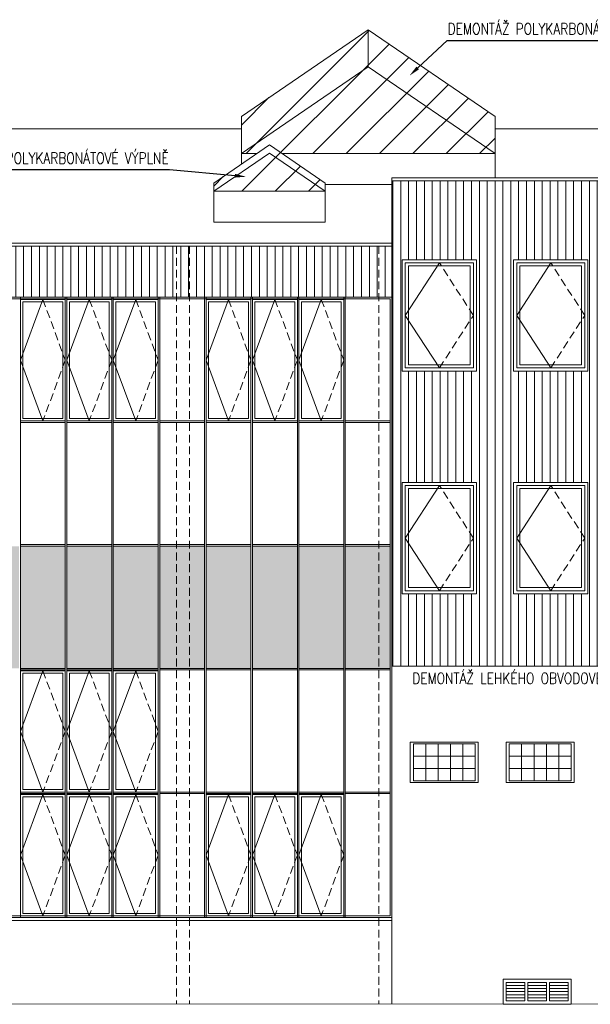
# Model space of a CAD drawing. Header units: millimetres. Extents: x -485339 to 286898, y -1189934 to 1602269.
# Tile 174 of 230: x -76517 to -67295, y -547485 to -531570. Entities that reach past the tile are written whole.
import ezdxf
from ezdxf import colors
from ezdxf.entities.mleader import LeaderData, LeaderLine
from ezdxf.math import Vec2, Vec3

# ---------------------------------------------------------------- set-up
doc = ezdxf.new("R2010")
doc.units = ezdxf.units.MM
doc.header["$LTSCALE"] = 10
doc.linetypes.add('DASHED', pattern=[19.05, 12.7, -6.35])
doc.linetypes.add('ČÁRKOVANÁ', pattern=[19.05, 12.7, -6.35])
for name, color, linetype, lineweight, true_color in [('BOUR_OBV.PLÁŠT', 7, 'Continuous', 18, 0x4ccd32), ('BOUR_OKNA', 7, 'Continuous', 18, 0x4ccd32), ('BOUR_ŠRAFY', 7, 'Continuous', 18, 0x4ccd32), ('BOURÁNÍ_POPIS', 7, 'Continuous', 18, 0x4ccd32)]:
    doc.layers.add(name, color=color, linetype=linetype, lineweight=lineweight, true_color=true_color)
for name, color, linetype, lineweight in [('St__otvory_dveře', 40, 'Continuous', 18), ('St_otvory_okna', 40, 'Continuous', 18), ('St_sloupy_opláštění_pohled', 25, 'ČÁRKOVANÁ', 18), ('St_čáry_obrys', 5, 'Continuous', 35), ('St_čáry_plné', 250, 'Continuous', 18), ('St_šrafy', 250, 'Continuous', 18)]:
    doc.layers.add(name, color=color, linetype=linetype, lineweight=lineweight)
doc.styles.get("Standard").update_dxf_attribs({"font": 'simplex.shx', "width": 0.8})
pattern_1 = [(90, (0, 160416.98), (-127, 8e-15), [])]

# ---------------------------------------------------------------- blocks, each defined once
blk = doc.blocks.new('G$C234DA3A5')
at = {"layer": 'St_otvory_okna', "color": 0}
for points in [[(0, 0), (1200, 0), (1200, 1800), (0, 1800)], [(50, 50), (1150, 50), (1150, 1750), (50, 1750)], [(100, 100), (1100, 100), (1100, 1700), (100, 1700)]]:
    blk.add_lwpolyline(points, close=True, dxfattribs=at)
blk.add_lwpolyline([(600, 50), (50, 900), (600, 1750)], dxfattribs=at)
at = {"layer": 'St_otvory_okna', "color": 0, "linetype": 'ČÁRKOVANÁ'}
blk.add_lwpolyline([(600, 50), (1150, 900), (600, 1750)], dxfattribs=at)
blk = doc.blocks.new('*U3863')
at = {"layer": 'St_otvory_okna'}
blk.add_lwpolyline([(-100, -100), (100, -100), (100, 100), (-100, 100)], close=True, dxfattribs=at)
blk = doc.blocks.new('*U3864')
at = {"layer": 'St_otvory_okna'}
for p in [(0, 400), (200, 400), (400, 400), (600, 400), (800, 400), (0, 200), (200, 200), (400, 200), (600, 200), (800, 200), (0, 0), (200, 0), (400, 0), (600, 0), (800, 0)]:
    blk.add_blockref('*U3863', p, dxfattribs=at)
blk = doc.blocks.new('*U3866')
at = {"layer": 'St_otvory_okna'}
blk.add_lwpolyline([(-100, -100), (100, -100), (100, 100), (-100, 100)], close=True, dxfattribs=at)
blk = doc.blocks.new('*U3865')
at = {"layer": 'St_otvory_okna'}
for p in [(0, 400), (200, 400), (400, 400), (600, 400), (800, 400), (0, 200), (200, 200), (400, 200), (600, 200), (800, 200), (0, 0), (200, 0), (400, 0), (600, 0), (800, 0)]:
    blk.add_blockref('*U3866', p, dxfattribs=at)
blk = doc.blocks.new('G$CCE6EB1B3')
at = {"layer": 'St__otvory_dveře', "color": 0}
for points in [[(-550, -400), (550, -400), (550, 0), (-550, 0)], [(-500, -350), (-200, -350), (-200, -50), (-500, -50)], [(-150, -350), (150, -350), (150, -50), (-150, -50)], [(200, -350), (500, -350), (500, -50), (200, -50)]]:
    blk.add_lwpolyline(points, close=True, dxfattribs=at)
for points in [[(-500, -100), (-200, -100)], [(-500, -150), (-200, -150)], [(-150, -100), (150, -100)], [(-150, -150), (150, -150)], [(200, -100), (500, -100)], [(200, -150), (500, -150)], [(-500, -200), (-200, -200)], [(-500, -250), (-200, -250)], [(-500, -300), (-200, -300)], [(-150, -200), (150, -200)], [(-150, -250), (150, -250)], [(-150, -300), (150, -300)], [(200, -200), (500, -200)], [(200, -250), (500, -250)], [(200, -300), (500, -300)]]:
    blk.add_lwpolyline(points, dxfattribs=at)
blk = doc.blocks.new('*U3875')
at = {"layer": 'St_sloupy_opláštění_pohled'}
for points in [[(-105, 6125), (-105, -6125)], [(105, 6125), (105, -6125)]]:
    blk.add_lwpolyline(points, dxfattribs=at)
blk = doc.blocks.new('*U3876')
at = {"layer": 'St_šrafy'}
blk.add_blockref('*U3875', (0, 0), dxfattribs=at)
blk = doc.blocks.new('G$CE9516F89')
at = {"layer": 'St_otvory_okna', "color": 0}
for points in [[(0, 0), (725, 0), (725, 1962.5), (0, 1962.5)], [(40, 40), (685, 40), (685, 1922.5), (40, 1922.5)]]:
    blk.add_lwpolyline(points, close=True, dxfattribs=at)
blk.add_lwpolyline([(362.5, 1962.5), (0, 981.25), (362.5, 0)], dxfattribs=at)
at = {"layer": 'St_otvory_okna', "color": 0, "linetype": 'ČÁRKOVANÁ'}
blk.add_lwpolyline([(362.5, 1962.5), (725, 981.25), (362.5, 0)], dxfattribs=at)

msp = doc.modelspace()

# ---------------------------------------------------------------- hatches: boundary and pattern name
at = {"layer": 'BOUR_ŠRAFY', "linetype": 'DASHED'}
h = msp.add_hatch(dxfattribs=at)
h.set_pattern_fill('ANSI31', color=256, scale=120)
h.set_pattern_definition([(45, (60000, 0), (-269.40768, 269.40768), [])])
h.paths.add_polyline_path([(-73379.9, -534344.2), (-71579.9, -534344.2), (-71579.9, -534210.5), (-72276.3, -533734.7), (-69192.9, -533734.7), (-68834.2, -533734.7), (-68834.2, -533133.5), (-70884.2, -531733.1), (-72934.2, -533133.5), (-72934.2, -533734.7), (-72683.4, -533734.7), (-73379.9, -534210.5)])
at = {"layer": 'BOUR_ŠRAFY'}
h = msp.add_hatch(dxfattribs=at)
h.set_pattern_fill('ANSI31', color=256, scale=40, angle=45)
h.set_pattern_definition(pattern_1)
h.paths.add_polyline_path([(-70504.9, -534175.2), (-70504.9, -539094.9), (-70504.9, -542020.2), (-59724.9, -542020.2), (-59724.9, -534175.2)])
h.paths.add_polyline_path([(-64934.9, -537250.2), (-64934.9, -535450.2), (-63734.9, -535450.2), (-63734.9, -537250.2)], flags=16)
h.paths.add_polyline_path([(-64934.9, -540850.2), (-64934.9, -539050.2), (-63734.9, -539050.2), (-63734.9, -540850.2)], flags=16)
h.paths.add_polyline_path([(-66734.9, -537250.2), (-66734.9, -535450.2), (-65534.9, -535450.2), (-65534.9, -537250.2)], flags=16)
h.paths.add_polyline_path([(-66734.9, -540850.2), (-66734.9, -539050.2), (-65534.9, -539050.2), (-65534.9, -540850.2)], flags=16)
h.paths.add_polyline_path([(-68534.9, -537250.2), (-68534.9, -535450.2), (-67334.9, -535450.2), (-67334.9, -537250.2)], flags=16)
h.paths.add_polyline_path([(-68534.9, -540850.2), (-68534.9, -539050.2), (-67334.9, -539050.2), (-67334.9, -540850.2)], flags=16)
h.paths.add_polyline_path([(-70334.9, -537250.2), (-70334.9, -535450.2), (-69134.9, -535450.2), (-69134.9, -537250.2)], flags=16)
h.paths.add_polyline_path([(-70334.9, -540850.2), (-70334.9, -539050.2), (-69134.9, -539050.2), (-69134.9, -540850.2)], flags=16)
h = msp.add_hatch(dxfattribs=at)
h.set_pattern_fill('ANSI31', color=256, scale=40, angle=45)
h.set_pattern_definition(pattern_1)
h.paths.add_polyline_path([(-105754.9, -536055.2), (-105029.9, -536055.2), (-105004.9, -536055.2), (-104279.9, -536055.2), (-104254.9, -536055.2), (-103529.9, -536055.2), (-103504.9, -536055.2), (-102779.9, -536055.2), (-102754.9, -536055.2), (-102029.9, -536055.2), (-102004.9, -536055.2), (-101279.9, -536055.2), (-101254.9, -536055.2), (-100529.9, -536055.2), (-100504.9, -536055.2), (-99779.9, -536055.2), (-99754.9, -536055.2), (-99029.9, -536055.2), (-99004.9, -536055.2), (-98279.9, -536055.2), (-98254.9, -536055.2), (-97529.9, -536055.2), (-97504.9, -536055.2), (-96779.9, -536055.2), (-96754.9, -536055.2), (-96029.9, -536055.2), (-96004.9, -536055.2), (-95279.9, -536055.2), (-95254.9, -536055.2), (-94529.9, -536055.2), (-94504.9, -536055.2), (-93779.9, -536055.2), (-93754.9, -536055.2), (-93029.9, -536055.2), (-93004.9, -536055.2), (-92279.9, -536055.2), (-92254.9, -536055.2), (-91529.9, -536055.2), (-91504.9, -536055.2), (-90779.9, -536055.2), (-90754.9, -536055.2), (-90029.9, -536055.2), (-90004.9, -536055.2), (-89279.9, -536055.2), (-89254.9, -536055.2), (-88529.9, -536055.2), (-88504.9, -536055.2), (-87779.9, -536055.2), (-87754.9, -536055.2), (-87029.9, -536055.2), (-87004.9, -536055.2), (-86279.9, -536055.2), (-86254.9, -536055.2), (-85529.9, -536055.2), (-85504.9, -536055.2), (-84779.9, -536055.2), (-84754.9, -536055.2), (-84029.9, -536055.2), (-84004.9, -536055.2), (-83279.9, -536055.2), (-83254.9, -536055.2), (-82529.9, -536055.2), (-82504.9, -536055.2), (-81779.9, -536055.2), (-81754.9, -536055.2), (-81029.9, -536055.2), (-81004.9, -536055.2), (-80279.9, -536055.2), (-80254.9, -536055.2), (-79529.9, -536055.2), (-79504.9, -536055.2), (-78779.9, -536055.2), (-78754.9, -536055.2), (-78029.9, -536055.2), (-78004.9, -536055.2), (-77279.9, -536055.2), (-77254.9, -536055.2), (-76529.9, -536055.2), (-76504.9, -536055.2), (-75779.9, -536055.2), (-75754.9, -536055.2), (-75029.9, -536055.2), (-75004.9, -536055.2), (-74279.9, -536055.2), (-74254.9, -536055.2), (-73529.9, -536055.2), (-73504.9, -536055.2), (-72779.9, -536055.2), (-72754.9, -536055.2), (-72029.9, -536055.2), (-72004.9, -536055.2), (-71279.9, -536055.2), (-71254.9, -536055.2), (-70529.9, -536055.2), (-70504.9, -536055.2), (-70504.9, -535230.1), (-140279.9, -535230.1), (-140279.9, -536055.2), (-140254.9, -536055.2), (-139529.9, -536055.2), (-139504.9, -536055.2), (-138779.9, -536055.2), (-138754.9, -536055.2), (-138029.9, -536055.2), (-138004.9, -536055.2), (-137279.9, -536055.2), (-137254.9, -536055.2), (-136529.9, -536055.2), (-136504.9, -536055.2), (-135779.9, -536055.2), (-135754.9, -536055.2), (-135029.9, -536055.2), (-135004.9, -536055.2), (-134279.9, -536055.2), (-134254.9, -536055.2), (-133529.9, -536055.2), (-133504.9, -536055.2), (-132779.9, -536055.2), (-132754.9, -536055.2), (-132029.9, -536055.2), (-132004.9, -536055.2), (-131279.9, -536055.2), (-131254.9, -536055.2), (-130529.9, -536055.2), (-130504.9, -536055.2), (-129779.9, -536055.2), (-129754.9, -536055.2), (-129029.9, -536055.2), (-129004.9, -536055.2), (-128279.9, -536055.2), (-128254.9, -536055.2), (-127529.9, -536055.2), (-127504.9, -536055.2), (-126779.9, -536055.2), (-126754.9, -536055.2), (-126029.9, -536055.2), (-126004.9, -536055.2), (-125279.9, -536055.2), (-125254.9, -536055.2), (-124529.9, -536055.2), (-124504.9, -536055.2), (-123779.9, -536055.2), (-123754.9, -536055.2), (-123029.9, -536055.2), (-123004.9, -536055.2), (-122279.9, -536055.2), (-122254.9, -536055.2), (-121529.9, -536055.2), (-121504.9, -536055.2), (-120779.9, -536055.2), (-120754.9, -536055.2), (-120029.9, -536055.2), (-120004.9, -536055.2), (-119279.9, -536055.2), (-119254.9, -536055.2), (-118529.9, -536055.2), (-118504.9, -536055.2), (-117779.9, -536055.2), (-117754.9, -536055.2), (-117029.9, -536055.2), (-117004.9, -536055.2), (-116279.9, -536055.2), (-116254.9, -536055.2), (-115529.9, -536055.2), (-115504.9, -536055.2), (-114779.9, -536055.2), (-114754.9, -536055.2), (-114029.9, -536055.2), (-114004.9, -536055.2), (-113279.9, -536055.2), (-113254.9, -536055.2), (-112529.9, -536055.2), (-112504.9, -536055.2), (-111779.9, -536055.2), (-111754.9, -536055.2), (-111029.9, -536055.2), (-111004.9, -536055.2), (-110279.9, -536055.2), (-110254.9, -536055.2), (-109529.9, -536055.2), (-109504.9, -536055.2), (-108779.9, -536055.2), (-108754.9, -536055.2), (-108029.9, -536055.2), (-108004.9, -536055.2), (-107279.9, -536055.2), (-107254.9, -536055.2), (-106529.9, -536055.2), (-106504.9, -536055.2), (-105779.9, -536055.2)])
at = {"layer": 'St_otvory_okna'}
h = msp.add_hatch(color=254, dxfattribs=at)
h.dxf.hatch_style = 1
h.paths.add_polyline_path([(-139504.9, -542055.2), (-138779.9, -542055.2), (-138779.9, -540080.2), (-139504.9, -540080.2)])
h.paths.add_polyline_path([(-138029.9, -540080.2), (-138754.9, -540080.2), (-138754.9, -542055.2), (-138029.9, -542055.2)])
h.paths.add_polyline_path([(-137279.9, -540080.2), (-138004.9, -540080.2), (-138004.9, -542055.2), (-137279.9, -542055.2)])
h.paths.add_polyline_path([(-136529.9, -540080.2), (-137254.9, -540080.2), (-137254.9, -542055.2), (-136529.9, -542055.2)])
h.paths.add_polyline_path([(-136504.9, -542055.2), (-135779.9, -542055.2), (-135779.9, -540080.2), (-136504.9, -540080.2)])
h.paths.add_polyline_path([(-135754.9, -542055.2), (-135029.9, -542055.2), (-135029.9, -540080.2), (-135754.9, -540080.2)])
h.paths.add_polyline_path([(-135004.9, -542055.2), (-134279.9, -542055.2), (-134279.9, -540080.2), (-135004.9, -540080.2)])
h.paths.add_polyline_path([(-134254.9, -542055.2), (-133529.9, -542055.2), (-133529.9, -540080.2), (-134254.9, -540080.2)])
h.paths.add_polyline_path([(-132779.9, -540080.2), (-133504.9, -540080.2), (-133504.9, -542055.2), (-132779.9, -542055.2)])
h.paths.add_polyline_path([(-132754.9, -542055.2), (-132029.9, -542055.2), (-132029.9, -540080.2), (-132754.9, -540080.2)])
h.paths.add_polyline_path([(-132004.9, -542055.2), (-131279.9, -542055.2), (-131279.9, -540080.2), (-132004.9, -540080.2)])
h.paths.add_polyline_path([(-131254.9, -542055.2), (-130529.9, -542055.2), (-130529.9, -540080.2), (-131254.9, -540080.2)])
h.paths.add_polyline_path([(-130504.9, -542055.2), (-129779.9, -542055.2), (-129779.9, -540080.2), (-130504.9, -540080.2)])
h.paths.add_polyline_path([(-129754.9, -542055.2), (-129029.9, -542055.2), (-129029.9, -540080.2), (-129754.9, -540080.2)])
h.paths.add_polyline_path([(-129004.9, -542055.2), (-128279.9, -542055.2), (-128279.9, -540080.2), (-129004.9, -540080.2)])
h.paths.add_polyline_path([(-128254.9, -542055.2), (-127529.9, -542055.2), (-127529.9, -540080.2), (-128254.9, -540080.2)])
h.paths.add_polyline_path([(-127504.9, -542055.2), (-126779.9, -542055.2), (-126779.9, -540080.2), (-127504.9, -540080.2)])
h.paths.add_polyline_path([(-126754.9, -542055.2), (-126029.9, -542055.2), (-126029.9, -540080.2), (-126754.9, -540080.2)])
h.paths.add_polyline_path([(-126004.9, -542055.2), (-125279.9, -542055.2), (-125279.9, -540080.2), (-126004.9, -540080.2)])
h.paths.add_polyline_path([(-125254.9, -542055.2), (-124529.9, -542055.2), (-124529.9, -540080.2), (-125254.9, -540080.2)])
h.paths.add_polyline_path([(-124504.9, -542055.2), (-123779.9, -542055.2), (-123779.9, -540080.2), (-124504.9, -540080.2)])
h.paths.add_polyline_path([(-123754.9, -542055.2), (-123029.9, -542055.2), (-123029.9, -540080.2), (-123754.9, -540080.2)])
h.paths.add_polyline_path([(-123004.9, -542055.2), (-122279.9, -542055.2), (-122279.9, -540080.2), (-123004.9, -540080.2)])
h.paths.add_polyline_path([(-122254.9, -542055.2), (-121529.9, -542055.2), (-121529.9, -540080.2), (-122254.9, -540080.2)])
h.paths.add_polyline_path([(-121504.9, -542055.2), (-120779.9, -542055.2), (-120779.9, -540080.2), (-121504.9, -540080.2)])
h.paths.add_polyline_path([(-120754.9, -542055.2), (-120029.9, -542055.2), (-120029.9, -540080.2), (-120754.9, -540080.2)])
h.paths.add_polyline_path([(-120004.9, -542055.2), (-119279.9, -542055.2), (-119279.9, -540080.2), (-120004.9, -540080.2)])
h.paths.add_polyline_path([(-119254.9, -542055.2), (-118529.9, -542055.2), (-118529.9, -540080.2), (-119254.9, -540080.2)])
h.paths.add_polyline_path([(-118504.9, -542055.2), (-117779.9, -542055.2), (-117779.9, -540080.2), (-118504.9, -540080.2)])
h.paths.add_polyline_path([(-117754.9, -542055.2), (-117029.9, -542055.2), (-117029.9, -540080.2), (-117754.9, -540080.2)])
h.paths.add_polyline_path([(-116254.9, -542055.2), (-115529.9, -542055.2), (-115529.9, -540080.2), (-116254.9, -540080.2)])
h.paths.add_polyline_path([(-117004.9, -542055.2), (-116279.9, -542055.2), (-116279.9, -540080.2), (-117004.9, -540080.2)])
h.paths.add_polyline_path([(-115504.9, -542055.2), (-114779.9, -542055.2), (-114779.9, -540080.2), (-115504.9, -540080.2)])
h.paths.add_polyline_path([(-114754.9, -542055.2), (-114029.9, -542055.2), (-114029.9, -540080.2), (-114754.9, -540080.2)])
h.paths.add_polyline_path([(-114004.9, -542055.2), (-113279.9, -542055.2), (-113279.9, -540080.2), (-114004.9, -540080.2)])
h.paths.add_polyline_path([(-113254.9, -542055.2), (-112529.9, -542055.2), (-112529.9, -540080.2), (-113254.9, -540080.2)])
h.paths.add_polyline_path([(-112504.9, -542055.2), (-111779.9, -542055.2), (-111779.9, -540080.2), (-112504.9, -540080.2)])
h.paths.add_polyline_path([(-111754.9, -542055.2), (-111029.9, -542055.2), (-111029.9, -540080.2), (-111754.9, -540080.2)])
h.paths.add_polyline_path([(-111004.9, -542055.2), (-110279.9, -542055.2), (-110279.9, -540080.2), (-111004.9, -540080.2)])
h.paths.add_polyline_path([(-110254.9, -542055.2), (-109529.9, -542055.2), (-109529.9, -540080.2), (-110254.9, -540080.2)])
h.paths.add_polyline_path([(-109504.9, -542055.2), (-108779.9, -542055.2), (-108779.9, -540080.2), (-109504.9, -540080.2)])
h.paths.add_polyline_path([(-108754.9, -542055.2), (-108029.9, -542055.2), (-108029.9, -540080.2), (-108754.9, -540080.2)])
h.paths.add_polyline_path([(-108004.9, -542055.2), (-107279.9, -542055.2), (-107279.9, -540080.2), (-108004.9, -540080.2)])
h.paths.add_polyline_path([(-107254.9, -542055.2), (-106529.9, -542055.2), (-106529.9, -540080.2), (-107254.9, -540080.2)])
h.paths.add_polyline_path([(-106504.9, -542055.2), (-105779.9, -542055.2), (-105779.9, -540080.2), (-106504.9, -540080.2)])
h.paths.add_polyline_path([(-105754.9, -542055.2), (-105029.9, -542055.2), (-105029.9, -540080.2), (-105754.9, -540080.2)])
h.paths.add_polyline_path([(-105004.9, -542055.2), (-104279.9, -542055.2), (-104279.9, -540080.2), (-105004.9, -540080.2)])
h.paths.add_polyline_path([(-104254.9, -542055.2), (-103529.9, -542055.2), (-103529.9, -540080.2), (-104254.9, -540080.2)])
h.paths.add_polyline_path([(-103504.9, -542055.2), (-102779.9, -542055.2), (-102779.9, -540080.2), (-103504.9, -540080.2)])
h.paths.add_polyline_path([(-102754.9, -542055.2), (-102029.9, -542055.2), (-102029.9, -540080.2), (-102754.9, -540080.2)])
h.paths.add_polyline_path([(-102004.9, -542055.2), (-101279.9, -542055.2), (-101279.9, -540080.2), (-102004.9, -540080.2)])
h.paths.add_polyline_path([(-101254.9, -542055.2), (-100529.9, -542055.2), (-100529.9, -540080.2), (-101254.9, -540080.2)])
h.paths.add_polyline_path([(-100504.9, -542055.2), (-99779.9, -542055.2), (-99779.9, -540080.2), (-100504.9, -540080.2)])
h.paths.add_polyline_path([(-99754.9, -542055.2), (-99029.9, -542055.2), (-99029.9, -540080.2), (-99754.9, -540080.2)])
h.paths.add_polyline_path([(-99004.9, -542055.2), (-98279.9, -542055.2), (-98279.9, -540080.2), (-99004.9, -540080.2)])
h.paths.add_polyline_path([(-98254.9, -542055.2), (-97529.9, -542055.2), (-97529.9, -540080.2), (-98254.9, -540080.2)])
h.paths.add_polyline_path([(-97504.9, -542055.2), (-96779.9, -542055.2), (-96779.9, -540080.2), (-97504.9, -540080.2)])
h.paths.add_polyline_path([(-96754.9, -542055.2), (-96029.9, -542055.2), (-96029.9, -540080.2), (-96754.9, -540080.2)])
h.paths.add_polyline_path([(-96004.9, -542055.2), (-95279.9, -542055.2), (-95279.9, -540080.2), (-96004.9, -540080.2)])
h.paths.add_polyline_path([(-95254.9, -542055.2), (-94529.9, -542055.2), (-94529.9, -540080.2), (-95254.9, -540080.2)])
h.paths.add_polyline_path([(-94504.9, -542055.2), (-93779.9, -542055.2), (-93779.9, -540080.2), (-94504.9, -540080.2)])
h.paths.add_polyline_path([(-93754.9, -542055.2), (-93029.9, -542055.2), (-93029.9, -540080.2), (-93754.9, -540080.2)])
h.paths.add_polyline_path([(-93004.9, -542055.2), (-92279.9, -542055.2), (-92279.9, -540080.2), (-93004.9, -540080.2)])
h.paths.add_polyline_path([(-92254.9, -542055.2), (-91529.9, -542055.2), (-91529.9, -540080.2), (-92254.9, -540080.2)])
h.paths.add_polyline_path([(-91504.9, -542055.2), (-90779.9, -542055.2), (-90779.9, -540080.2), (-91504.9, -540080.2)])
h.paths.add_polyline_path([(-90754.9, -542055.2), (-90029.9, -542055.2), (-90029.9, -540080.2), (-90754.9, -540080.2)])
h.paths.add_polyline_path([(-90004.9, -542055.2), (-89279.9, -542055.2), (-89279.9, -540080.2), (-90004.9, -540080.2)])
h.paths.add_polyline_path([(-89254.9, -542055.2), (-88529.9, -542055.2), (-88529.9, -540080.2), (-89254.9, -540080.2)])
h.paths.add_polyline_path([(-88504.9, -542055.2), (-87779.9, -542055.2), (-87779.9, -540080.2), (-88504.9, -540080.2)])
h.paths.add_polyline_path([(-87754.9, -542055.2), (-87029.9, -542055.2), (-87029.9, -540080.2), (-87754.9, -540080.2)])
h.paths.add_polyline_path([(-87004.9, -542055.2), (-86279.9, -542055.2), (-86279.9, -540080.2), (-87004.9, -540080.2)])
h.paths.add_polyline_path([(-86254.9, -542055.2), (-85529.9, -542055.2), (-85529.9, -540080.2), (-86254.9, -540080.2)])
h.paths.add_polyline_path([(-85504.9, -542055.2), (-84779.9, -542055.2), (-84779.9, -540080.2), (-85504.9, -540080.2)])
h.paths.add_polyline_path([(-84754.9, -542055.2), (-84029.9, -542055.2), (-84029.9, -540080.2), (-84754.9, -540080.2)])
h.paths.add_polyline_path([(-84004.9, -542055.2), (-83279.9, -542055.2), (-83279.9, -540080.2), (-84004.9, -540080.2)])
h.paths.add_polyline_path([(-83254.9, -542055.2), (-82529.9, -542055.2), (-82529.9, -540080.2), (-83254.9, -540080.2)])
h.paths.add_polyline_path([(-82504.9, -542055.2), (-81779.9, -542055.2), (-81779.9, -540080.2), (-82504.9, -540080.2)])
h.paths.add_polyline_path([(-81754.9, -542055.2), (-81029.9, -542055.2), (-81029.9, -540080.2), (-81754.9, -540080.2)])
h.paths.add_polyline_path([(-81004.9, -542055.2), (-80279.9, -542055.2), (-80279.9, -540080.2), (-81004.9, -540080.2)])
h.paths.add_polyline_path([(-80254.9, -542055.2), (-79529.9, -542055.2), (-79529.9, -540080.2), (-80254.9, -540080.2)])
h.paths.add_polyline_path([(-79504.9, -542055.2), (-78779.9, -542055.2), (-78779.9, -540080.2), (-79504.9, -540080.2)])
h.paths.add_polyline_path([(-78754.9, -542055.2), (-78029.9, -542055.2), (-78029.9, -540080.2), (-78754.9, -540080.2)])
h.paths.add_polyline_path([(-78004.9, -542055.2), (-77279.9, -542055.2), (-77279.9, -540080.2), (-78004.9, -540080.2)])
h.paths.add_polyline_path([(-77254.9, -542055.2), (-76529.9, -542055.2), (-76529.9, -540080.2), (-77254.9, -540080.2)])
h.paths.add_polyline_path([(-76504.9, -542055.2), (-75779.9, -542055.2), (-75779.9, -540080.2), (-76504.9, -540080.2)])
h.paths.add_polyline_path([(-75754.9, -542055.2), (-75029.9, -542055.2), (-75029.9, -540080.2), (-75754.9, -540080.2)])
h.paths.add_polyline_path([(-75004.9, -542055.2), (-74279.9, -542055.2), (-74279.9, -540080.2), (-75004.9, -540080.2)])
h.paths.add_polyline_path([(-74254.9, -542055.2), (-73529.9, -542055.2), (-73529.9, -540080.2), (-74254.9, -540080.2)])
h.paths.add_polyline_path([(-72779.9, -540080.2), (-73504.9, -540080.2), (-73504.9, -542055.2), (-72779.9, -542055.2)])
h.paths.add_polyline_path([(-72029.9, -540080.2), (-72754.9, -540080.2), (-72754.9, -542055.2), (-72029.9, -542055.2)])
h.paths.add_polyline_path([(-71279.9, -540080.2), (-72004.9, -540080.2), (-72004.9, -542055.2), (-71279.9, -542055.2)])
h.paths.add_polyline_path([(-70529.9, -540080.2), (-71254.9, -540080.2), (-71254.9, -542055.2), (-70529.9, -542055.2)])

# ---------------------------------------------------------------- linework, layer by layer
at = {"layer": 'BOUR_OBV.PLÁŠT'}
for p, q in [((-140279.9, -536055.2), (-70504.9, -536055.2)), ((-140254.9, -536080.2), (-70529.9, -536080.2)), ((-70529.9, -536080.2), (-70529.9, -546055.2)), ((-70504.9, -536055.2), (-70504.9, -546080.2)), ((-76504.9, -540080.2), (-76504.9, -542055.2)), ((-75779.9, -540080.2), (-76504.9, -540080.2)), ((-75779.9, -542055.2), (-75779.9, -540080.2)), ((-75754.9, -540080.2), (-75754.9, -542055.2)), ((-75029.9, -540080.2), (-75754.9, -540080.2)), ((-75029.9, -542055.2), (-75029.9, -540080.2)), ((-75004.9, -540080.2), (-75004.9, -542055.2)), ((-74279.9, -540080.2), (-75004.9, -540080.2)), ((-74279.9, -542055.2), (-74279.9, -540080.2)), ((-74254.9, -540080.2), (-74254.9, -542055.2)), ((-73529.9, -540080.2), (-74254.9, -540080.2)), ((-73529.9, -542055.2), (-73529.9, -540080.2)), ((-72779.9, -540080.2), (-73504.9, -540080.2)), ((-73504.9, -540080.2), (-73504.9, -542055.2)), ((-72779.9, -542055.2), (-72779.9, -540080.2)), ((-72029.9, -540080.2), (-72754.9, -540080.2)), ((-72754.9, -540080.2), (-72754.9, -542055.2)), ((-72029.9, -542055.2), (-72029.9, -540080.2)), ((-71279.9, -540080.2), (-72004.9, -540080.2)), ((-72004.9, -540080.2), (-72004.9, -542055.2)), ((-71279.9, -542055.2), (-71279.9, -540080.2)), ((-70529.9, -540080.2), (-71254.9, -540080.2)), ((-71254.9, -540080.2), (-71254.9, -542055.2)), ((-70529.9, -542055.2), (-70529.9, -540080.2)), ((-76504.9, -542055.2), (-75779.9, -542055.2)), ((-75754.9, -542055.2), (-75029.9, -542055.2)), ((-75004.9, -542055.2), (-74279.9, -542055.2)), ((-74254.9, -542055.2), (-73529.9, -542055.2)), ((-73504.9, -542055.2), (-72779.9, -542055.2)), ((-72754.9, -542055.2), (-72029.9, -542055.2)), ((-72004.9, -542055.2), (-71279.9, -542055.2)), ((-71254.9, -542055.2), (-70529.9, -542055.2)), ((-70504.9, -546080.2), (-140279.9, -546080.2)), ((-70529.9, -546055.2), (-140254.9, -546055.2))]:
    msp.add_line(p, q, dxfattribs=at)
for points in [[(-76504.9, -536055.2), (-75779.9, -536055.2)], [(-76504.9, -546080.2), (-76504.9, -536055.2)], [(-76504.9, -536080.2), (-75779.9, -536080.2)], [(-75779.9, -546080.2), (-75779.9, -536055.2)], [(-75754.9, -536055.2), (-75029.9, -536055.2)], [(-75754.9, -546080.2), (-75754.9, -536055.2)], [(-75754.9, -536080.2), (-75029.9, -536080.2)], [(-75029.9, -546080.2), (-75029.9, -536055.2)], [(-75004.9, -536055.2), (-74279.9, -536055.2)], [(-75004.9, -546080.2), (-75004.9, -536055.2)], [(-75004.9, -536080.2), (-74279.9, -536080.2)], [(-74279.9, -546080.2), (-74279.9, -536055.2)], [(-74254.9, -536055.2), (-73529.9, -536055.2)], [(-74254.9, -546080.2), (-74254.9, -536055.2)], [(-74254.9, -536080.2), (-73529.9, -536080.2)], [(-73529.9, -546080.2), (-73529.9, -536055.2)], [(-73504.9, -536055.2), (-72779.9, -536055.2)], [(-73504.9, -546080.2), (-73504.9, -536055.2)], [(-73504.9, -536080.2), (-72779.9, -536080.2)], [(-72779.9, -546080.2), (-72779.9, -536055.2)], [(-72754.9, -536055.2), (-72029.9, -536055.2)], [(-72754.9, -546080.2), (-72754.9, -536055.2)], [(-72754.9, -536080.2), (-72029.9, -536080.2)], [(-72029.9, -546080.2), (-72029.9, -536055.2)], [(-72004.9, -536055.2), (-71279.9, -536055.2)], [(-72004.9, -546080.2), (-72004.9, -536055.2)], [(-72004.9, -536080.2), (-71279.9, -536080.2)], [(-71279.9, -546080.2), (-71279.9, -536055.2)], [(-71254.9, -536055.2), (-70529.9, -536055.2)], [(-71254.9, -546080.2), (-71254.9, -536055.2)], [(-71254.9, -536080.2), (-70529.9, -536080.2)], [(-76504.9, -538055.2), (-75779.9, -538055.2)], [(-75754.9, -538055.2), (-75029.9, -538055.2)], [(-75004.9, -538055.2), (-74279.9, -538055.2)], [(-74254.9, -538055.2), (-73529.9, -538055.2)], [(-73504.9, -538055.2), (-72779.9, -538055.2)], [(-72754.9, -538055.2), (-72029.9, -538055.2)], [(-72004.9, -538055.2), (-71279.9, -538055.2)], [(-71254.9, -538055.2), (-70529.9, -538055.2)], [(-76504.9, -538080.2), (-75779.9, -538080.2)], [(-75754.9, -538080.2), (-75029.9, -538080.2)], [(-75004.9, -538080.2), (-74279.9, -538080.2)], [(-74254.9, -538080.2), (-73529.9, -538080.2)], [(-73504.9, -538080.2), (-72779.9, -538080.2)], [(-72754.9, -538080.2), (-72029.9, -538080.2)], [(-72004.9, -538080.2), (-71279.9, -538080.2)], [(-71254.9, -538080.2), (-70529.9, -538080.2)], [(-76504.9, -540055.2), (-75779.9, -540055.2)], [(-76504.9, -540080.2), (-75779.9, -540080.2)], [(-75754.9, -540055.2), (-75029.9, -540055.2)], [(-75754.9, -540080.2), (-75029.9, -540080.2)], [(-75004.9, -540055.2), (-74279.9, -540055.2)], [(-75004.9, -540080.2), (-74279.9, -540080.2)], [(-74254.9, -540055.2), (-73529.9, -540055.2)], [(-74254.9, -540080.2), (-73529.9, -540080.2)], [(-73504.9, -540055.2), (-72779.9, -540055.2)], [(-73504.9, -540080.2), (-72779.9, -540080.2)], [(-72754.9, -540055.2), (-72029.9, -540055.2)], [(-72754.9, -540080.2), (-72029.9, -540080.2)], [(-72004.9, -540055.2), (-71279.9, -540055.2)], [(-72004.9, -540080.2), (-71279.9, -540080.2)], [(-71254.9, -540055.2), (-70529.9, -540055.2)], [(-71254.9, -540080.2), (-70529.9, -540080.2)], [(-76504.9, -542055.2), (-75779.9, -542055.2)], [(-75754.9, -542055.2), (-75029.9, -542055.2)], [(-75004.9, -542055.2), (-74279.9, -542055.2)], [(-74254.9, -542055.2), (-73529.9, -542055.2)], [(-73504.9, -542055.2), (-72779.9, -542055.2)], [(-72754.9, -542055.2), (-72029.9, -542055.2)], [(-72004.9, -542055.2), (-71279.9, -542055.2)], [(-71254.9, -542055.2), (-70529.9, -542055.2)], [(-76504.9, -542080.2), (-75779.9, -542080.2)], [(-75754.9, -542080.2), (-75029.9, -542080.2)], [(-75004.9, -542080.2), (-74279.9, -542080.2)], [(-74254.9, -542080.2), (-73529.9, -542080.2)], [(-73504.9, -542080.2), (-72779.9, -542080.2)], [(-72754.9, -542080.2), (-72029.9, -542080.2)], [(-72004.9, -542080.2), (-71279.9, -542080.2)], [(-71254.9, -542080.2), (-70529.9, -542080.2)], [(-76504.9, -544055.2), (-75779.9, -544055.2)], [(-76504.9, -544080.2), (-75779.9, -544080.2)], [(-75754.9, -544055.2), (-75029.9, -544055.2)], [(-75754.9, -544080.2), (-75029.9, -544080.2)], [(-75004.9, -544055.2), (-74279.9, -544055.2)], [(-75004.9, -544080.2), (-74279.9, -544080.2)], [(-74254.9, -544055.2), (-73529.9, -544055.2)], [(-74254.9, -544080.2), (-73529.9, -544080.2)], [(-73504.9, -544055.2), (-72779.9, -544055.2)], [(-73504.9, -544080.2), (-72779.9, -544080.2)], [(-72754.9, -544055.2), (-72029.9, -544055.2)], [(-72754.9, -544080.2), (-72029.9, -544080.2)], [(-72004.9, -544055.2), (-71279.9, -544055.2)], [(-72004.9, -544080.2), (-71279.9, -544080.2)], [(-71254.9, -544055.2), (-70529.9, -544055.2)], [(-71254.9, -544080.2), (-70529.9, -544080.2)]]:
    msp.add_lwpolyline(points, dxfattribs=at)
at = {"layer": 'St_sloupy_opláštění_pohled'}
msp.add_lwpolyline([(-70714.9, -535230.1), (-70714.9, -547480.2)], dxfattribs=at)
at = {"layer": 'St_čáry_obrys', "const_width": 10}
msp.add_lwpolyline([(-142454.3, -547480.2), (-42636.8, -547480.2)], dxfattribs=at)
at = {"layer": 'St_čáry_plné'}
for p, q in [((-70884.2, -531733.1), (-72934.2, -533133.5)), ((-70884.2, -532334.2), (-70884.2, -531733.1)), ((-68834.2, -533133.5), (-70884.2, -531733.1)), ((-70884.2, -532334.2), (-72934.2, -533734.7)), ((-68834.2, -533734.7), (-70884.2, -532334.2)), ((-72934.2, -533906), (-72934.2, -533133.5)), ((-68834.2, -534125.2), (-68834.2, -533133.5)), ((-72479.9, -533595.6), (-73379.9, -534210.5)), ((-71579.9, -534210.5), (-72479.9, -533595.6)), ((-72479.9, -533729.4), (-73379.9, -534344.2)), ((-72934.2, -533734.7), (-72683.4, -533734.7)), ((-72487.6, -533734.7), (-72472.2, -533734.7)), ((-71579.9, -534344.2), (-72479.9, -533729.4)), ((-72276.3, -533734.7), (-68834.2, -533734.7)), ((-71579.9, -534234.7), (-70504.9, -534234.7))]:
    msp.add_line(p, q, dxfattribs=at)
for points in [[(-73379.9, -534844.2), (-73379.9, -534210.5)], [(-71579.9, -534844.2), (-71579.9, -534210.5)], [(-70504.9, -534125.2), (-70504.9, -547480.2)], [(-70504.9, -534125.2), (-43626.2, -534125.2)], [(-70504.9, -534175.2), (-43626.2, -534175.2)], [(-71579.9, -534344.2), (-73379.9, -534344.2)], [(-71579.9, -534844.2), (-73379.9, -534844.2)], [(-70504.9, -542020.2), (-59724.9, -542020.2)], [(-140279.9, -546080.2), (-70504.9, -546080.2)], [(-140279.9, -546130.2), (-70504.9, -546130.2)]]:
    msp.add_lwpolyline(points, dxfattribs=at)
at = {"layer": 'St_šrafy'}
for points in [[(-80834.2, -533335.9), (-72934.2, -533335.9)], [(-68834.2, -533335.9), (-60934.2, -533335.9)], [(-140579.9, -535180.1), (-70504.9, -535180.1)], [(-140579.9, -535230.1), (-70504.9, -535230.1)]]:
    msp.add_lwpolyline(points, dxfattribs=at)
for points in [[(-70204.9, -543900.2), (-69104.9, -543900.2), (-69104.9, -543250.2), (-70204.9, -543250.2)], [(-68654.9, -543900.2), (-67554.9, -543900.2), (-67554.9, -543250.2), (-68654.9, -543250.2)]]:
    msp.add_lwpolyline(points, close=True, dxfattribs=at)

# ---------------------------------------------------------------- block references
at = {"layer": 'BOUR_OKNA'}
for name, p in [('G$C234DA3A5', (-70334.9, -537250.2)), ('G$C234DA3A5', (-68534.9, -537250.2)), ('G$CE9516F89', (-76504.9, -538055.2)), ('G$CE9516F89', (-75754.9, -538055.2)), ('G$CE9516F89', (-75004.9, -538055.2)), ('G$CE9516F89', (-73504.9, -538055.2)), ('G$CE9516F89', (-72754.9, -538055.2)), ('G$CE9516F89', (-72004.9, -538055.2)), ('G$C234DA3A5', (-70334.9, -540850.2)), ('G$C234DA3A5', (-68534.9, -540850.2)), ('G$CE9516F89', (-76504.9, -544055.2)), ('G$CE9516F89', (-75754.9, -544055.2)), ('G$CE9516F89', (-75004.9, -544055.2)), ('G$CE9516F89', (-76504.9, -546055.2)), ('G$CE9516F89', (-75754.9, -546055.2)), ('G$CE9516F89', (-75004.9, -546055.2)), ('G$CE9516F89', (-73504.9, -546055.2)), ('G$CE9516F89', (-72754.9, -546055.2)), ('G$CE9516F89', (-72004.9, -546055.2))]:
    msp.add_blockref(name, p, dxfattribs=at)
at = {"layer": 'St__otvory_dveře'}
msp.add_blockref('G$CCE6EB1B3', (-68154.9, -547080.2), dxfattribs=at)
at = {"layer": 'St_otvory_okna'}
for name, p in [('*U3864', (-70054.9, -543775.2)), ('*U3865', (-68504.9, -543775.2))]:
    msp.add_blockref(name, p, dxfattribs=at)
at = {"layer": 'St_šrafy'}
msp.add_blockref('*U3876', (-73879.9, -541355.1), dxfattribs=at)

# ---------------------------------------------------------------- texts
at = {"layer": 'BOURÁNÍ_POPIS', "width": 0.8}
msp.add_text('DEMONTÁŽ LEHKÉHO OBVODOVÉHO PLÁŠTĚ (TRAP.PLECH)', height=180, dxfattribs=at).set_placement((-70172.8, -542306.3))

# ---------------------------------------------------------------- leaders
at = {"layer": 'BOURÁNÍ_POPIS'}
ml = msp.add_multileader_mtext('Standard', dxfattribs=at)
ml.set_content('DEMONTÁŽ POLYKARBONÁTOVÉ VÝPLNĚ')
ml.set_leader_properties()
ml.build(insert=Vec2(0, 0))
ml.multileader.update_dxf_attribs({"text_left_attachment_type": 6, "text_right_attachment_type": 6, "arrow_head_size": 180})
ctx = ml.context
ctx.base_point, ctx.char_height, ctx.arrow_head_size, ctx.plane_origin = Vec3(-69602, -531906.3), 180, 180, Vec3(-68811.7, -530942)
ctx.left_attachment, ctx.right_attachment = 6, 6
notes = []
notes.append((ctx, [(0, (1, 1, 0), (-69610, -531906.3), (1, 0), 8, [(0, [(-70216, -532474)], 0, [])])]))
ctx.mtext.insert, ctx.mtext.flow_direction = Vec3(-69600, -531628.6), 5
ml = msp.add_multileader_mtext('Standard', dxfattribs=at)
ml.set_content('DEMONTÁŽ POLYKARBONÁTOVÉ VÝPLNĚ')
ml.set_leader_properties()
ml.build(insert=Vec2(0, 0))
ml.multileader.update_dxf_attribs({"text_left_attachment_type": 6, "text_right_attachment_type": 6, "arrow_head_size": 180})
ctx = ml.context
ctx.base_point, ctx.char_height, ctx.arrow_head_size, ctx.plane_origin = Vec3(-78423.8, -533995.5), 180, 180, Vec3(-73320.3, -533031.1)
ctx.left_attachment, ctx.right_attachment, ctx.text_align_type = 6, 6, 2
notes.append((ctx, [(0, (1, 1, 0), (-74098.6, -533995.5), (-1, 0), 8, [(0, [(-72858.1, -534108.8)], 0, [])])]))
ctx.mtext.insert, ctx.mtext.alignment, ctx.mtext.flow_direction = Vec3(-74108.6, -533717.8), 3, 5
for ctx, leaders in notes:
    for number, flags, end, landing, length, lines in leaders:
        leader = LeaderData()
        leader.index, (leader.has_last_leader_line, leader.has_dogleg_vector, leader.attachment_direction) = number, flags
        leader.last_leader_point, leader.dogleg_vector, leader.dogleg_length = Vec3(end), Vec3(landing), length
        for number, points, colour, breaks in lines:
            line = LeaderLine()
            line.index, line.vertices, line.color, line.breaks = number, Vec3.list(points), colors.encode_raw_color(colour), breaks
            leader.lines.append(line)
        ctx.leaders.append(leader)

doc.saveas('drawing.dxf')
